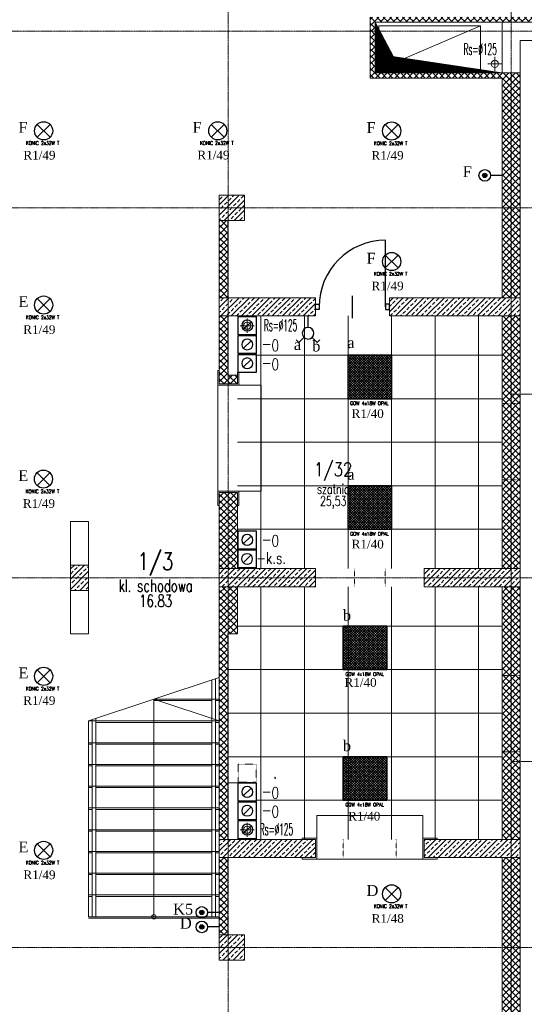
# Model space of a CAD drawing. Header units: centimetres. Extents: x 88729 to 133553, y -16225 to 14174.
# Tile 85 of 231: x 90571 to 91266, y -8408 to -7050. Entities that reach past the tile are written whole.
import ezdxf
from ezdxf.enums import TextEntityAlignment as Align

# ---------------------------------------------------------------- set-up
doc = ezdxf.new("R2010")
doc.units = ezdxf.units.CM
for name, pattern in [('CENTER2', [1.125, 0.75, -0.125, 0.125, -0.125]), ('DASHED2', [9.525, 6.35, -3.175]), ('HIDDEN', [0.375, 0.25, -0.125])]:
    doc.linetypes.add(name, pattern=pattern)
for name, color, linetype in [('A-OS', 252, 'CENTER2'), ('A-rdzenie zelbetowe', 252, 'Continuous'), ('A-SCIANY', 252, 'Continuous'), ('A-SUFITY', 252, 'Continuous'), ('A-WID', 252, 'Continuous'), ('B-IWE', 252, 'Continuous'), ('B-IWE-KAN', 252, 'Continuous'), ('E_Istn', 170, 'Continuous'), ('E_opisy siły', 5, 'Continuous'), ('E_PODKLAD', 7, 'Continuous'), ('E_siła', 5, 'Continuous'), ('klinkier', 252, 'Continuous'), ('mat', 252, 'Continuous'), ('przebicia', 252, 'Continuous'), ('przebicia w scianach', 252, 'HIDDEN'), ('R-MET-IWE', 252, 'Continuous'), ('R-MET-POM-OPIS', 252, 'Continuous'), ('R-MET-POM-OPIS-NR', 252, 'Continuous'), ('R-MET-POM-OPIS-POM', 252, 'Continuous'), ('RLX_L_9242650+6100', 3, 'Continuous'), ('rz_wentylacja', 252, 'Continuous'), ('S-DRZ-', 252, 'Continuous'), ('S-DRZ-O', 252, 'Continuous'), ('S-DRZ-SKRZYD', 252, 'Continuous'), ('S-DRZ-WEGAR', 252, 'Continuous')]:
    doc.layers.add(name, color=color, linetype=linetype)
for name, color, linetype, lineweight in [('B-IWE-KS', 252, 'Continuous', 20), ('E_Istn_pozostaje', 132, 'Continuous', 25), ('rz_zelbet', 252, 'Continuous', 20)]:
    doc.layers.add(name, color=color, linetype=linetype, lineweight=lineweight)
doc.styles.add('MET_POM', font='simplex.shx')
doc.styles.add('MM_050', font='romans.shx', dxfattribs={"width": 0.8, "height": 16})
doc.styles.add('old', font='BOOKOS.TTF')
doc.styles.get("Standard").update_dxf_attribs({"font": 'txt.shx'})
pattern_1 = [(45, (-34168.379, 15027.049), (-4.4194174, 4.4194174), []), (135, (-34168.379, 15027.049), (-4.4194174, -4.4194174), [])]
pattern_2 = [(45, (-34168.379, 15027.049), (-7.0710678, 7.0710678), []), (45, (-34161.308, 15027.049), (-7.0710678, 7.0710678), [5, -2.5])]

# ---------------------------------------------------------------- blocks, each defined once
blk = doc.blocks.new('RLX_GOW_418_OPAL')
at = {"ltscale": 0.1}
h = blk.add_hatch(dxfattribs=at)
h.set_pattern_fill('ANSI37', color=256, scale=20, style=0)
h.set_pattern_definition([(45, (0, 0), (-1.76777, 1.76777), []), (135, (0, 0), (-1.76777, -1.76777), [])])
h.paths.add_polyline_path([(-30, 30), (-30, -30), (30, -30), (30, 30)])
h.paths.add_polyline_path([(0, 0), (0.6, 0), (0.6, 0.1), (0, 0.1)], flags=24)
for p, q in [((30, 30), (-30, 30)), ((-30, -30), (-30, 30)), ((30, 30), (30, -30)), ((-0.6, 0), (0, 0)), ((0, -0.6), (0, 0.6)), ((0, 0), (0.6, 0)), ((-30, -30), (30, -30))]:
    blk.add_line(p, q, dxfattribs=at)
at = {"ltscale": 0.1, "insert": (-27, -33.7), "char_height": 5, "width": 59.456, "attachment_point": 1, "style": 'MM_050'}
blk.add_mtext('GOW 4x18W OPAL', dxfattribs=at)
at = {"ltscale": 0.1, "flags": 9}
blk.add_attdef('RLXLUM', (0, 0), '', height=0.1, dxfattribs=at)
blk = doc.blocks.new('E_łącznik świecznikowy IP20')
at = {"linetype": 'Continuous', "ltscale": 0.5}
for p, q in [((-16.3, 33.2), (-12.7, 36.7)), ((-5.7, 29.7), (-12.7, 36.7)), ((5.7, 29.7), (12.7, 36.7)), ((16.3, 33.2), (12.7, 36.7)), ((0, 16), (0, 0))]:
    blk.add_line(p, q, dxfattribs=at)
blk.add_circle((0, 24), 8, dxfattribs=at)
at = {"linetype": 'Continuous', "ltscale": 0.5, "style": 'old', "flags": 4}
blk.add_attdef('OBWÓD', (12.2, 34.7), '', height=11.4, dxfattribs=at)
blk = doc.blocks.new('E_łącznik bistabilny IP20')
at = {"linetype": 'Continuous', "ltscale": 0.5}
blk.add_hatch(color=256, dxfattribs=at).paths.add_polyline_path([(-3, 24, 1), (3, 24, 1)])
blk.add_line((0, 0), (0, 16), dxfattribs=at)
for radius in [8, 3]:
    blk.add_circle((0, 24), radius, dxfattribs=at)
at = {"linetype": 'Continuous', "ltscale": 0.5, "style": 'old', "flags": 4}
blk.add_attdef('OBWÓD', (5.9, 29.4), '', height=12, dxfattribs=at)
blk = doc.blocks.new('E_opis siły')
at = {"layer": 'E_siła', "linetype": 'Continuous', "ltscale": 0.5, "style": 'old', "flags": 4}
blk.add_attdef('OBWÓD', (0, 0), '', height=12, dxfattribs=at)
blk = doc.blocks.new('IWE0W')
at = {"layer": 'B-IWE-KAN'}
blk.add_lwpolyline([(0.854, 0.854, -1), (0.146, 0.146), (0.854, 0.854, 1), (0.146, 0.146)], format="xyb", dxfattribs=at)
blk = doc.blocks.new('IWE0W011')
at = {"layer": 'B-IWE'}
blk.add_lwpolyline([(0, 0), (25, 0), (25, 25), (0, 25), (0, 0)], dxfattribs=at)
at = {"xscale": 15, "yscale": 15, "zscale": 15}
blk.add_blockref('IWE0W', (5, 5), dxfattribs=at)
at = {"layer": 'R-MET-IWE', "width": 0.75}
blk.add_attdef('NR', text='', height=9.5, dxfattribs=at).set_placement((12.5, 37), align=Align.MIDDLE)
blk = doc.blocks.new('D90-L-DL')
at = {"layer": 'S-DRZ-'}
blk.add_arc((-45, 0), 90, 270, 0, dxfattribs=at)
at = {"layer": 'S-DRZ-O'}
blk.add_line((0, 15.1), (0, -15.1), dxfattribs=at)
at = {"layer": 'S-DRZ-SKRZYD'}
blk.add_line((-45, 0), (-45, -90), dxfattribs=at)
at = {"layer": 'S-DRZ-WEGAR'}
for points in [[(-50, -3.5), (-45, -3.5), (-45, 3.5), (-50, 3.5)], [(45, 3.5), (50, 3.5), (50, -3.5), (45, -3.5)]]:
    blk.add_lwpolyline(points, close=True, dxfattribs=at)
blk = doc.blocks.new('IWE-KS')
at = {"layer": 'B-IWE-KS'}
for p, q in [((9.7, 0), (-9.7, 0)), ((0, -9.7), (0, 9.7))]:
    blk.add_line(p, q, dxfattribs=at)
blk.add_circle((0, 0), 5, dxfattribs=at)
at = {"layer": 'R-MET-IWE', "oblique": -180, "text_generation_flag": 6, "width": 0.464286}
blk.add_attdef('NR', text='', height=14.1, rotation=180, dxfattribs=at).set_placement((19.9, -0.1), align=Align.MIDDLE)
blk = doc.blocks.new('MPOM0239')
at = {"layer": 'R-MET-POM-OPIS', "style": 'MET_POM', "width": 0.7}
for tag, p in [('POS', (0, -0.225)), ('ARE', (0, -0.49))]:
    blk.add_attdef(tag, text='', height=0.2, dxfattribs=at).set_placement(p, align=Align.CENTER)
at = {"layer": 'R-MET-POM-OPIS', "style": 'MET_POM', "width": 0.7, "flags": 1}
blk.add_attdef('UNI', (0.246, -0.49), '', height=0.2, dxfattribs=at)
at = {"layer": 'R-MET-POM-OPIS-NR', "style": 'MET_POM', "width": 0.8}
blk.add_attdef('NR', text='', height=0.2, dxfattribs=at).set_placement((-0.003, 0.269), align=Align.CENTER)
at = {"layer": 'R-MET-POM-OPIS-POM', "style": 'MET_POM', "width": 0.7}
blk.add_attdef('POM', text='', height=0.2, dxfattribs=at).set_placement((0, 0.022), align=Align.CENTER)
blk = doc.blocks.new('A$Ce817dbbb')
at = {"layer": 'klinkier', "lineweight": 9, "ltscale": 0.1}
h = blk.add_hatch(dxfattribs=at)
h.set_pattern_fill('ANSI37', color=252, scale=50, style=0)
h.set_pattern_definition(pattern_1)
h.paths.add_polyline_path([(-165.9, -17775), (-153.4, -17775), (-153.4, -17589), (-165.9, -17589), (-340.9, -17589), (-340.9, -17531.5), (-347.9, -17531.5), (-347.9, -17596), (-165.9, -17596)])
h.paths.add_polyline_path([(-153.4, -17775), (-140.9, -17775), (-140.9, -17589), (-153.4, -17589)])
h.paths.add_polyline_path([(-140.9, -17775), (-153.4, -17775), (-153.4, -17899), (-140.9, -17899)])
h.paths.add_polyline_path([(-165.9, -17899), (-153.4, -17899), (-153.4, -17775), (-165.9, -17775)])
h.paths.add_polyline_path([(-347.9, -17512), (-347.9, -17531.5), (-340.9, -17531.5), (-340.9, -17519), (-165.9, -17519), (-153.4, -17519), (-153.4, -17512), (-165.9, -17512)])
h = blk.add_hatch(dxfattribs=at)
h.set_pattern_fill('ANSI37', color=252, scale=50, style=0)
h.set_pattern_definition(pattern_1)
h.paths.add_polyline_path([(-153.4, -17512), (-153.4, -17519), (386.6, -17519), (386.6, -17512)])
h.paths.add_polyline_path([(386.6, -17512), (386.6, -17519), (509.1, -17519), (509.1, -17512)])
h = blk.add_hatch(dxfattribs=at)
h.set_pattern_fill('ANSI37', color=252, scale=50, style=0)
h.set_pattern_definition(pattern_1)
h.paths.add_polyline_path([(-543.4, -18207.5), (-555.9, -18207.5), (-555.9, -18272.5), (-543.4, -18272.5)])
h.paths.add_polyline_path([(-530.9, -18207.5), (-543.4, -18207.5), (-543.4, -18272.5), (-530.9, -18272.5)])
h.paths.add_polyline_path([(-555.9, -17899), (-543.9, -17899), (-543.9, -17792.5), (-555.9, -17792.5)])
h = blk.add_hatch(dxfattribs=at)
h.set_pattern_fill('ANSI37', color=252, scale=50, style=0)
h.set_pattern_definition(pattern_1)
h.paths.add_polyline_path([(-530.9, -18005.5), (-543.4, -18005.5), (-543.4, -18017.5), (-530.9, -18017.5)])
h.paths.add_polyline_path([(-543.4, -18005.5), (-543.9, -18005.5), (-543.9, -17924), (-555.9, -17924), (-555.9, -18017.5), (-543.4, -18017.5)])
h = blk.add_hatch(dxfattribs=at)
h.set_pattern_fill('ANSI37', color=252, scale=50, style=0)
h.set_pattern_definition(pattern_1)
h.paths.add_polyline_path([(-153.4, -17924), (-165.9, -17924), (-165.9, -18272.5), (-153.4, -18272.5)])
h.paths.add_polyline_path([(-140.9, -17924), (-153.4, -17924), (-153.4, -18272.5), (-140.9, -18272.5)])
h.paths.add_polyline_path([(-165.9, -18646), (-153.4, -18646), (-153.4, -18297.5), (-165.9, -18297.5)])
h.paths.add_polyline_path([(-140.9, -18297.5), (-153.4, -18297.5), (-153.4, -18646), (-140.9, -18646)])
h = blk.add_hatch(dxfattribs=at)
h.set_pattern_fill('ANSI37', color=252, scale=50, style=0)
h.set_pattern_definition(pattern_1)
h.paths.add_polyline_path([(-543.4, -18167.5), (-555.9, -18167.5), (-555.9, -18207.5), (-543.4, -18207.5)])
h.paths.add_polyline_path([(-543.4, -18207.5), (-530.9, -18207.5), (-530.9, -18167.5), (-543.4, -18167.5)])
h = blk.add_hatch(dxfattribs=at)
h.set_pattern_fill('ANSI37', color=252, scale=50, style=0)
h.set_pattern_definition(pattern_1)
h.paths.add_polyline_path([(-543.9, -18671), (-555.9, -18671), (-555.9, -18762.1), (-543.9, -18762.1)])
h.paths.add_polyline_path([(-555.9, -18777.5), (-543.9, -18777.5), (-543.9, -18762.1), (-555.9, -18762.1)])
h.paths.add_polyline_path([(-543.9, -18646), (-543.9, -18628), (-543.4, -18628), (-543.4, -18621), (-543.9, -18621), (-543.9, -18362.5), (-543.4, -18362.5), (-543.4, -18297.5), (-555.9, -18297.5), (-555.9, -18362.5), (-555.9, -18646)])
h.paths.add_polyline_path([(-543.4, -18362.5), (-530.9, -18362.5), (-530.9, -18297.5), (-543.4, -18297.5)])
h = blk.add_hatch(dxfattribs=at)
h.set_pattern_fill('ANSI37', color=252, scale=50, style=0)
h.set_pattern_definition(pattern_1)
h.paths.add_polyline_path([(-165.9, -18762.1), (-153.4, -18762.1), (-153.4, -18671), (-165.9, -18671)])
h.paths.add_polyline_path([(-140.9, -18671), (-153.4, -18671), (-153.4, -18762.1), (-140.9, -18762.1)])
h.paths.add_polyline_path([(-140.9, -18762.1), (-153.4, -18762.1), (-153.4, -18795), (-140.9, -18795)])
h.paths.add_polyline_path([(-153.4, -18762.1), (-165.9, -18762.1), (-165.9, -18795), (-153.4, -18795)])
h.paths.add_polyline_path([(-153.4, -18795), (-165.9, -18795), (-165.9, -18974), (-347.9, -18974), (-347.9, -19038.5), (-340.9, -19038.5), (-340.9, -18981), (-165.9, -18981), (-153.4, -18981)])
h.paths.add_polyline_path([(-153.4, -18981), (-140.9, -18981), (-140.9, -18795), (-153.4, -18795)])
h.paths.add_polyline_path([(-153.4, -19051), (-340.9, -19051), (-340.9, -19038.5), (-347.9, -19038.5), (-347.9, -19058), (-153.4, -19058)])
h.paths.add_polyline_path([(-140.9, -19051), (-153.4, -19051), (-153.4, -19058), (-140.9, -19058)])
at = {"layer": 'przebicia', "lineweight": 9, "ltscale": 0.1}
h = blk.add_hatch(dxfattribs=at)
h.set_pattern_fill('ANSI31', color=252, style=0)
h.set_pattern_definition([(45, (-34168.37869, 16489.04916), (-0.08838834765, 0.08838834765), [])])
h.paths.add_polyline_path([(-340.9, -17576.5), (-335.9, -17576.5), (-335.9, -17528.4), (-340.9, -17519)])
h.paths.add_polyline_path([(-335.9, -17576.5), (-249.4, -17576.5), (-315.7, -17566.6), (-335.9, -17528.4)])
h.paths.add_polyline_path([(-340.9, -17589), (-165.9, -17589), (-199.3, -17584), (-335.9, -17584), (-335.9, -17576.5), (-340.9, -17576.5)])
h.paths.add_polyline_path([(-335.9, -17584), (-199.3, -17584), (-249.4, -17576.5), (-335.9, -17576.5)], flags=17)
at = {"layer": 'rz_zelbet', "lineweight": 9, "ltscale": 0.1}
h = blk.add_hatch(dxfattribs=at)
h.set_pattern_fill('ANSI33', color=252, scale=40, style=0)
h.set_pattern_definition(pattern_2)
h.paths.add_polyline_path([(-555.9, -17757.5), (-520.9, -17757.5), (-520.9, -17792.5), (-555.9, -17792.5)])
h = blk.add_hatch(dxfattribs=at)
h.set_pattern_fill('ANSI33', color=252, scale=40, style=0)
h.set_pattern_definition(pattern_2)
h.paths.add_polyline_path([(-555.9, -17899), (-423.4, -17899), (-423.4, -17924), (-555.9, -17924)])
h.paths.add_polyline_path([(-321.4, -17899), (-140.9, -17899), (-140.9, -17924), (-321.4, -17924)])
h = blk.add_hatch(dxfattribs=at)
h.set_pattern_fill('ANSI33', color=252, scale=40, style=0)
h.set_pattern_definition(pattern_2)
h.paths.add_polyline_path([(-760.9, -18267.5), (-735.9, -18267.5), (-735.9, -18302.5), (-760.9, -18302.5)])
h = blk.add_hatch(dxfattribs=at)
h.set_pattern_fill('ANSI33', color=252, scale=40, style=0)
h.set_pattern_definition(pattern_2)
h.paths.add_polyline_path([(-555.9, -18272.5), (-423.4, -18272.5), (-423.4, -18297.5), (-555.9, -18297.5)])
h.paths.add_polyline_path([(-273.4, -18272.5), (-140.9, -18272.5), (-140.9, -18297.5), (-273.4, -18297.5)])
h = blk.add_hatch(dxfattribs=at)
h.set_pattern_fill('ANSI33', color=252, scale=40, style=0)
h.set_pattern_definition(pattern_2)
h.paths.add_polyline_path([(-555.9, -18646), (-423.4, -18646), (-423.4, -18671), (-555.9, -18671)])
h.paths.add_polyline_path([(-273.4, -18646), (-140.9, -18646), (-140.9, -18671), (-273.4, -18671)])
h = blk.add_hatch(dxfattribs=at)
h.set_pattern_fill('ANSI33', color=252, scale=40, style=0)
h.set_pattern_definition(pattern_2)
h.paths.add_polyline_path([(-555.9, -18812.5), (-520.9, -18812.5), (-520.9, -18777.5), (-555.9, -18777.5)])
at = {"layer": 'A-OS', "color": 252, "lineweight": 9, "ltscale": 2}
for p, q in [((-543.4, -20253.8), (-543.4, -16367.8)), ((-153.4, -20254.1), (-153.4, -16367.8)), ((-2608.2, -17531.5), (3323.9, -17531.5)), ((-2608.2, -17775), (3323.9, -17775)), ((-153.4, -18032.1), (3323.9, -18032.1)), ((-2608.2, -18285), (-79.3, -18285)), ((-153.4, -18538.5), (3323.9, -18538.5)), ((-2608.2, -18795), (3323.9, -18795))]:
    blk.add_line(p, q, dxfattribs=at)
at = {"layer": 'A-rdzenie zelbetowe', "color": 252, "lineweight": 9, "ltscale": 0.1}
for points in [[(-555.9, -17757.5), (-520.9, -17757.5), (-520.9, -17792.5), (-555.9, -17792.5)], [(-555.9, -17899), (-423.4, -17899), (-423.4, -17924), (-555.9, -17924)], [(-321.4, -17899), (-140.9, -17899), (-140.9, -17924), (-321.4, -17924)], [(-760.9, -18267.5), (-735.9, -18267.5), (-735.9, -18302.5), (-760.9, -18302.5)], [(-555.9, -18272.5), (-423.4, -18272.5), (-423.4, -18297.5), (-555.9, -18297.5)], [(-273.4, -18272.5), (-140.9, -18272.5), (-140.9, -18297.5), (-273.4, -18297.5)], [(-555.9, -18646), (-423.4, -18646), (-423.4, -18671), (-555.9, -18671)], [(-273.4, -18646), (-140.9, -18646), (-140.9, -18671), (-273.4, -18671)], [(-555.9, -18812.5), (-520.9, -18812.5), (-520.9, -18777.5), (-555.9, -18777.5)]]:
    blk.add_lwpolyline(points, close=True, dxfattribs=at)
at = {"layer": 'A-SCIANY', "color": 252, "lineweight": 9, "ltscale": 3}
for p, q in [((-347.9, -17596), (-347.9, -17512)), ((-340.9, -17589), (-340.9, -17519)), ((-340.9, -17519), (-165.9, -17519)), ((-165.9, -17589), (-165.9, -17519)), ((-165.9, -17596), (-347.9, -17596)), ((-165.9, -17589), (-340.9, -17589)), ((-165.9, -17899), (-165.9, -17596)), ((-423.4, -17899), (-543.9, -17899)), ((-165.9, -17899), (-321.4, -17899)), ((-321.4, -17899), (-321.4, -17924)), ((-165.9, -17924), (-321.4, -17924)), ((-165.9, -18272.5), (-165.9, -17924)), ((-530.9, -18017.5), (-555.9, -18017.5)), ((-555.9, -18167.5), (-530.9, -18167.5)), ((-165.9, -18272.5), (-273.4, -18272.5)), ((-423.4, -18297.5), (-530.9, -18297.5)), ((-165.9, -18297.5), (-273.4, -18297.5)), ((-165.9, -18646), (-165.9, -18297.5)), ((-530.9, -18362.5), (-543.9, -18362.5)), ((-735.9, -18482.5), (-555.9, -18422.5)), ((-423.4, -18646), (-502.9, -18646)), ((-165.9, -18646), (-273.4, -18646)), ((-423.4, -18671), (-543.9, -18671)), ((-165.9, -18671), (-273.4, -18671)), ((-165.9, -18974), (-165.9, -18671))]:
    blk.add_line(p, q, dxfattribs=at)
at = {"layer": 'A-SCIANY', "color": 252, "lineweight": 9, "ltscale": 0.1}
for p, q in [((-555.9, -17792.5), (-555.9, -17757.5)), ((-555.9, -17757.5), (-520.9, -17757.5)), ((-520.9, -17757.5), (-520.9, -17792.5)), ((-555.9, -18017.5), (-555.9, -17787.5)), ((-555.9, -17792.5), (-555.9, -17792.5)), ((-520.9, -17792.5), (-543.9, -17792.5)), ((-543.9, -17792.5), (-543.9, -17899)), ((-555.9, -17949), (-555.9, -17899)), ((-321.4, -17924), (-321.4, -17899)), ((-555.9, -18295), (-555.9, -18275)), ((-273.4, -18297.5), (-273.4, -18272.5)), ((-555.9, -18362.5), (-555.9, -18782.5)), ((-423.4, -18646), (-423.4, -18671)), ((-273.4, -18646), (-273.4, -18671)), ((-543.9, -18671), (-543.9, -18777.5))]:
    blk.add_line(p, q, dxfattribs=at)
at = {"layer": 'A-SCIANY', "color": 252, "lineweight": 9, "ltscale": 3}
for points in [[(-530.9, -18017.5), (-530.9, -18002), (-504.9, -18002), (-504.9, -17924), (-423.4, -17924), (-423.4, -17899)], [(-555.9, -18362.5), (-555.9, -18167.5)], [(-530.9, -18167.5), (-530.9, -18220.5), (-504.9, -18220.5), (-504.9, -18272.5), (-423.4, -18272.5), (-423.4, -18297.5)], [(-530.9, -18362.5), (-530.9, -18297.5)]]:
    blk.add_lwpolyline(points, dxfattribs=at)
blk.add_lwpolyline([(-735.9, -18207.5), (-760.9, -18207.5), (-760.9, -18362.5), (-735.9, -18362.5)], close=True, dxfattribs=at)
at = {"layer": 'A-SCIANY', "color": 252, "lineweight": 9, "ltscale": 0.1}
for points in [[(-504.9, -18646), (-504.9, -18568), (-543.9, -18568), (-543.9, -18362.5)], [(-555.9, -18777.5), (-555.9, -18777.5), (-555.9, -18812.5), (-520.9, -18812.5), (-520.9, -18777.5), (-543.9, -18777.5)]]:
    blk.add_lwpolyline(points, dxfattribs=at)
at = {"layer": 'A-SUFITY', "lineweight": 0, "ltscale": 0.1}
for p, q in [((-498.4, -17924), (-498.4, -18272.5)), ((-438.4, -17924), (-438.4, -18272.5)), ((-378.4, -17924), (-378.4, -18272.5)), ((-318.4, -17924), (-318.4, -18272.5)), ((-258.4, -17924), (-258.4, -18272.5)), ((-198.4, -17924), (-198.4, -18272.5)), ((-165.9, -17978.3), (-504.9, -17978.3)), ((-165.9, -18038.3), (-530.9, -18038.3)), ((-165.9, -18098.3), (-530.9, -18098.3)), ((-165.9, -18158.3), (-530.9, -18158.3)), ((-165.9, -18218.3), (-530.9, -18218.3)), ((-498.4, -18646), (-498.4, -18297.5)), ((-438.4, -18646), (-438.4, -18297.5)), ((-378.4, -18646), (-378.4, -18297.5)), ((-318.4, -18646), (-318.4, -18297.5)), ((-258.4, -18646), (-258.4, -18297.5)), ((-198.4, -18646), (-198.4, -18297.5)), ((-165.9, -18351.8), (-530.9, -18351.8)), ((-165.9, -18411.8), (-543.9, -18411.8)), ((-165.9, -18471.8), (-543.9, -18471.8)), ((-165.9, -18531.8), (-543.9, -18531.8)), ((-165.9, -18591.8), (-504.9, -18591.8))]:
    blk.add_line(p, q, dxfattribs=at)
at = {"layer": 'A-WID', "color": 252, "lineweight": 9}
for p, q in [((-335.9, -17584), (-195.9, -17524)), ((-557.9, -18019.5), (-557.9, -18165.5)), ((-528.9, -18019.5), (-497.9, -18019.5)), ((-497.9, -18019.5), (-497.9, -18165.5)), ((-528.9, -18165.5), (-497.9, -18165.5)), ((-560.9, -18424.2), (-560.9, -18752.5)), ((-555.9, -18752.5), (-555.9, -18422.5)), ((-565.9, -18425.9), (-565.9, -18752.5)), ((-645.9, -18452.5), (-555.9, -18482.5)), ((-565.9, -18454.5), (-645.9, -18454.5)), ((-555.9, -18454.5), (-560.9, -18454.5)), ((-735.9, -18752.5), (-735.9, -18482.5)), ((-730.9, -18482.5), (-735.9, -18482.5)), ((-730.9, -18752.5), (-730.9, -18480.9)), ((-725.9, -18752.5), (-725.9, -18479.2)), ((-565.9, -18484.5), (-725.9, -18484.5)), ((-555.9, -18484.5), (-560.9, -18484.5)), ((-730.9, -18514.5), (-735.9, -18514.5)), ((-565.9, -18514.5), (-725.9, -18514.5)), ((-555.9, -18514.5), (-560.9, -18514.5)), ((-730.9, -18544.5), (-735.9, -18544.5)), ((-565.9, -18544.5), (-725.9, -18544.5)), ((-555.9, -18544.5), (-560.9, -18544.5)), ((-730.9, -18574.5), (-735.9, -18574.5)), ((-565.9, -18574.5), (-725.9, -18574.5)), ((-555.9, -18574.5), (-560.9, -18574.5)), ((-730.9, -18604.5), (-735.9, -18604.5)), ((-565.9, -18604.5), (-725.9, -18604.5)), ((-555.9, -18604.5), (-560.9, -18604.5)), ((-421.4, -18613), (-275.4, -18613)), ((-421.4, -18644), (-421.4, -18613)), ((-275.4, -18644), (-275.4, -18613)), ((-730.9, -18634.5), (-735.9, -18634.5)), ((-565.9, -18634.5), (-725.9, -18634.5)), ((-555.9, -18634.5), (-560.9, -18634.5)), ((-730.9, -18664.5), (-735.9, -18664.5)), ((-565.9, -18664.5), (-725.9, -18664.5)), ((-555.9, -18664.5), (-560.9, -18664.5)), ((-421.4, -18673), (-271.4, -18673)), ((-730.9, -18694.5), (-735.9, -18694.5)), ((-565.9, -18694.5), (-725.9, -18694.5)), ((-555.9, -18694.5), (-560.9, -18694.5)), ((-730.9, -18724.5), (-735.9, -18724.5)), ((-565.9, -18724.5), (-725.9, -18724.5)), ((-555.9, -18724.5), (-560.9, -18724.5)), ((-555.9, -18754.5), (-735.9, -18754.5))]:
    blk.add_line(p, q, dxfattribs=at)
at = {"layer": 'A-WID', "color": 252, "linetype": 'DASHED2', "lineweight": 9, "ltscale": 0.08}
for p, q in [((-555.9, -18452.5), (-645.9, -18452.5)), ((-555.9, -18482.5), (-735.9, -18482.5)), ((-555.9, -18512.5), (-735.9, -18512.5)), ((-555.9, -18542.5), (-735.9, -18542.5)), ((-555.9, -18572.5), (-735.9, -18572.5)), ((-555.9, -18602.5), (-735.9, -18602.5)), ((-555.9, -18632.5), (-735.9, -18632.5)), ((-555.9, -18662.5), (-735.9, -18662.5)), ((-555.9, -18692.5), (-735.9, -18692.5)), ((-555.9, -18722.5), (-735.9, -18722.5)), ((-555.9, -18752.5), (-735.9, -18752.5))]:
    blk.add_line(p, q, dxfattribs=at)
at = {"layer": 'A-WID', "color": 252, "lineweight": 9}
blk.add_lwpolyline([(-195.9, -17584), (-335.9, -17584), (-335.9, -17524), (-195.9, -17524)], close=True, dxfattribs=at)
for points in [[(-528.9, -18002), (-528.9, -18019.5), (-557.9, -18019.5), (-557.9, -17999.5), (-555.9, -17999.5)], [(-530.9, -18185.5), (-528.9, -18185.5), (-528.9, -18165.5), (-557.9, -18165.5), (-557.9, -18185.5), (-555.9, -18185.5)], [(-645.9, -18752.5), (-645.9, -18452.5)], [(-441.4, -18646), (-441.4, -18644), (-421.4, -18644), (-421.4, -18673), (-441.4, -18673), (-441.4, -18671)], [(-255.4, -18646), (-255.4, -18644), (-275.4, -18644), (-275.4, -18673), (-255.4, -18673), (-255.4, -18671)]]:
    blk.add_lwpolyline(points, dxfattribs=at)
blk.add_circle((-645.9, -18752.5), 3, dxfattribs=at)
at = {"layer": 'mat', "color": 252, "lineweight": 9}
for p, q in [((-165.9, -17519), (509.1, -17519)), ((-140.9, -17544), (509.1, -17544)), ((-140.9, -19011), (-140.9, -17544))]:
    blk.add_line(p, q, dxfattribs=at)
at = {"layer": 'mat', "color": 252, "lineweight": 9, "ltscale": 0.1}
for p, q in [((-165.9, -17589), (-140.9, -17589)), ((-543.9, -17924), (-543.9, -18005.5)), ((-530.9, -18005.5), (-543.9, -18005.5)), ((-530.9, -18220.5), (-530.9, -18272.5)), ((-543.9, -18568), (-543.9, -18646))]:
    blk.add_line(p, q, dxfattribs=at)
at = {"layer": 'przebicia', "color": 252, "lineweight": 9, "ltscale": 0.1}
blk.add_lwpolyline([(-340.9, -17519), (-315.7, -17566.6), (-165.9, -17589)], dxfattribs=at)
at = {"layer": 'przebicia w scianach', "color": 252, "lineweight": 9, "ltscale": 0.5}
for p, q in [((-165.9, -18045), (-140.9, -18045)), ((-165.9, -18150), (-140.9, -18150)), ((-369.4, -18297.5), (-369.4, -18272.5)), ((-327.4, -18297.5), (-327.4, -18272.5)), ((-165.9, -18420), (-140.9, -18420)), ((-165.9, -18525), (-140.9, -18525)), ((-384.9, -18671), (-384.9, -18646)), ((-311.9, -18671), (-311.9, -18646))]:
    blk.add_line(p, q, dxfattribs=at)
at = {"layer": 'rz_wentylacja', "color": 252, "linetype": 'DASHED2', "lineweight": 9, "ltscale": 0.02}
blk.add_lwpolyline([(-529.9, -18542), (-504.9, -18542), (-504.9, -18567), (-529.9, -18567)], close=True, dxfattribs=at)
at = {"layer": 'A-SCIANY', "color": 252, "lineweight": 9, "extrusion": (0, 0, -1), "xscale": -1.020000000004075, "yscale": 1.019999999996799, "zscale": -1.019999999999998, "rotation": 179.9999999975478}
blk.add_blockref('D90-L-DL', (372.4, -17911.5), dxfattribs=at)
at = {"layer": 'R-MET-IWE', "color": 252, "lineweight": 9}
ref = blk.add_blockref('IWE-KS', (-176, -17576.5), dxfattribs=dict(at, zscale=1.25))
ref.add_attrib('NR', 'Rs=%%c125', dxfattribs={"height": 16, "rotation": 180, "text_generation_flag": 6, "width": 0.464286}).set_placement((-196.2, -17556.2), align=Align.MIDDLE)
ref = blk.add_blockref('IWE-KS', (-517.4, -17937.5), dxfattribs=dict(at, zscale=1.25))
ref.add_attrib('NR', 'Rs=%%c125', dxfattribs={"height": 16, "rotation": 180, "text_generation_flag": 6, "width": 0.464286}).set_placement((-471.3, -17936.9), align=Align.MIDDLE)
ref = blk.add_blockref('IWE-KS', (-517.4, -18632.5), dxfattribs=dict(at, zscale=1.25))
ref.add_attrib('NR', 'Rs=%%c125', dxfattribs={"height": 16, "rotation": 180, "text_generation_flag": 6, "width": 0.464286}).set_placement((-477, -18631.9), align=Align.MIDDLE)
at = {"layer": 'R-MET-POM-OPIS', "color": 252, "lineweight": 9}
ref = blk.add_blockref('MPOM0239', (-398.7, -18170.9), dxfattribs=dict(at, xscale=67.20000000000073, yscale=67.20000000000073, zscale=67.20000000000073))
ref.add_attrib('NR', '1/32', dxfattribs={"layer": 'R-MET-POM-OPIS-NR', "height": 18.82, "style": 'MET_POM', "width": 0.8}).set_placement((-398.9, -18145.1), align=Align.CENTER)
ref.add_attrib('ARE', '25,53', dxfattribs={"height": 13.44, "style": 'MET_POM', "width": 0.7}).set_placement((-398.7, -18186), align=Align.CENTER)
ref.add_attrib('POM', 'szatnia', dxfattribs={"layer": 'R-MET-POM-OPIS-POM', "height": 13.44, "style": 'MET_POM', "width": 0.7}).set_placement((-398.7, -18169.4), align=Align.CENTER)
ref = blk.add_blockref('MPOM0239', (-643.5, -18306.4), dxfattribs=dict(at, xscale=84, yscale=84, zscale=84))
ref.add_attrib('NR', '1/3', dxfattribs={"layer": 'R-MET-POM-OPIS-NR', "height": 23.52, "style": 'MET_POM', "width": 0.8}).set_placement((-643.8, -18274.2), align=Align.CENTER)
ref.add_attrib('ARE', '16.83', dxfattribs={"height": 16.8, "style": 'MET_POM', "width": 0.7}).set_placement((-643.5, -18325.3), align=Align.CENTER)
ref.add_attrib('POM', 'kl. schodowa', dxfattribs={"layer": 'R-MET-POM-OPIS-POM', "height": 16.8, "style": 'MET_POM', "width": 0.7}).set_placement((-643.5, -18304.5), align=Align.CENTER)
at = {"layer": 'rz_wentylacja', "color": 252, "lineweight": 9, "xscale": -1, "rotation": 270}
for p in [(-529.9, -17950), (-529.9, -18645)]:
    blk.add_blockref('IWE0W011', p, dxfattribs=at)
at = {"layer": 'rz_wentylacja', "color": 252, "lineweight": 9}
ref = blk.add_blockref('IWE0W011', (-529.9, -17976), dxfattribs=dict(at, xscale=-1, rotation=270))
ref.add_attrib('NR', '0-', (-473.5, -17956.7), dxfattribs={"layer": 'R-MET-IWE', "height": 16, "rotation": 180, "width": 0.75})
ref = blk.add_blockref('IWE0W011', (-529.9, -18002), dxfattribs=dict(at, xscale=-1, rotation=270))
ref.add_attrib('NR', '0-', (-473.5, -17982.7), dxfattribs={"layer": 'R-MET-IWE', "height": 16, "rotation": 180, "width": 0.75})
ref = blk.add_blockref('IWE0W011', (-529.9, -18245.5), dxfattribs=dict(at, xscale=-1, rotation=270))
ref.add_attrib('NR', '0-', (-473.5, -18226.2), dxfattribs={"layer": 'R-MET-IWE', "height": 16, "rotation": 180, "width": 0.75})
ref = blk.add_blockref('IWE0W011', (-504.9, -18246.5), dxfattribs=dict(at, xscale=-1, rotation=90))
ref.add_attrib('NR', '-k.s.', (-504.9, -18265.9), dxfattribs={"layer": 'R-MET-IWE', "height": 16, "width": 0.75})
ref = blk.add_blockref('IWE0W011', (-529.9, -18593), dxfattribs=dict(at, xscale=-1, rotation=270))
ref.add_attrib('NR', '0-', (-473.5, -18573.7), dxfattribs={"layer": 'R-MET-IWE', "height": 16, "rotation": 180, "width": 0.75})
ref = blk.add_blockref('IWE0W011', (-529.9, -18619), dxfattribs=dict(at, xscale=-1, rotation=270))
ref.add_attrib('NR', '0-', (-473.5, -18599.7), dxfattribs={"layer": 'R-MET-IWE', "height": 16, "rotation": 180, "width": 0.75})
at = {"layer": 'R-MET-IWE', "color": 252, "lineweight": 9, "width": 0.75}
for tag, rotation, p in [('0-', 90, (-1139, -4143.6)), ('0-', 90, (-1113, -4143.6)), ('0-', 90, (-1087, -4143.6)), ('2-', 90, (-796, -4143.6)), ('2-', 90, (-505, -4143.6)), ('0-', 90, (-480, -4143.6)), ('0-', 90, (-456, -4143.6)), ('2-', 90, (-166, -4143.6)), ('2-', 90, (-625.7, -4833.6)), ('2-', 90, (-599.7, -4833.6)), ('2-', 90, (-573.7, -4833.6)), ('0-', 180, (-2169.6, -4848.5)), ('0-', 180, (-2169.6, -4873.5)), ('0-', 180, (-2169.6, -4899.5)), ('-2', 90, (-1661.5, -4961.6)), ('-2', 90, (-1636.5, -4961.6)), ('0-', 270, (-1489.8, -4968.1)), ('0-', 270, (-1464.8, -4968.1)), ('0-', 270, (-1439.8, -4968.1)), ('0-', 270, (-1364.8, -4968.1)), ('0-', 270, (-1339.8, -4968.1)), ('0-', 270, (-1314.8, -4968.1)), ('0-', 270, (328.2, -4968.1)), ('0-', 270, (354.2, -4968.1)), ('0-', 270, (1256.2, -4968.1)), ('0-', 270, (1282.2, -4968.1)), ('0-', 90, (-513, -5496.6)), ('0-', 90, (-487, -5496.6)), ('K.S.-', 90, (-487, -5766.1)), ('0-', 90, (-513, -5766.1)), ('1-', 90, (-539, -6114.6)), ('0-', 90, (-513, -6114.6)), ('0-', 90, (-487, -6114.6)), ('0-', 90, (302, -6545.6)), ('0-', 90, (328, -6545.6)), ('0-', 90, (354, -6545.6)), ('0-', 90, (416.1, -6545.6)), ('0-', 90, (1256, -6545.6)), ('0-', 90, (1282, -6545.6)), ('1-', 90, (2383, -6845.6)), ('1-', 90, (2409, -6845.6)), ('1-', 90, (2435, -6845.6)), ('1-', 90, (2828, -6845.6)), ('1-', 90, (2854, -6845.6)), ('1-', 90, (2880, -6845.6)), ('<-2', 90, (-910.6, -10482.4)), ('2->', 90, (-718.1, -10854.4)), ('2->', 90, (-692.1, -10854.4)), ('2->', 90, (-744.1, -10870.8)), ('-0', 90, (-186.1, -12450.1)), ('1-', 90, (2264.5, -12866.4)), ('1-', 90, (2290.5, -12866.4)), ('1-', 90, (2316.5, -12866.4)), ('1-', 90, (2709.5, -12866.4)), ('1-', 90, (2735.5, -12866.4)), ('1-', 90, (2761.5, -12866.4)), ('<-KL', 90, (-700, -16780.9)), ('-0', 90, (-179.9, -18957.5)), ('0->', 90, (-1257.5, -23179)), ('0->', 90, (-1231.5, -23179)), ('0->', 90, (-1205.5, -23179)), ('0->', 90, (-600.5, -23179)), ('0->', 90, (-574.5, -23179)), ('0->', 90, (-1692.5, -24074)), ('0->', 90, (-1666.5, -24074)), ('0->', 90, (-1640.5, -24074)), ('0->', 90, (-1486.5, -24074)), ('0->', 90, (-1460.5, -24074)), ('0->', 90, (-1434.5, -24074)), ('<-0', 90, (-499.8, -24383.6)), ('<-0', 90, (-298.1, -24383.6)), ('<-0', 180, (-587.1, -25088.9)), ('<-0', 270, (-496.6, -25202.7)), ('<-0', 180, (-1353.3, -25419.4)), ('<-0', 180, (-1187.3, -25444.1)), ('<-0', 90, (-179.6, -25454.2)), ('<-0', 90, (-69.6, -26375.4)), ('<-0', 90, (-43.6, -26375.4))]:
    blk.add_attdef(tag, text='', height=17, rotation=rotation, dxfattribs=at).set_placement(p, align=Align.MIDDLE)
for tag, p in [('2-', (1424.8, -4179.2)), ('2-', (1424.8, -4205.2)), ('K.S.-', (-76.9, -4264.2)), ('KL-', (-613.1, -4292.2)), ('1-', (-613.1, -4312.2)), ('1-', (-613.1, -4332.2)), ('0-', (-70.2, -4341.2)), ('0-', (469.8, -4341.2)), ('K.S.-', (1414.1, -4333.7)), ('1-', (-613.1, -4352.2)), ('0-', (-70.2, -4367.2)), ('1-', (469.8, -4367.2)), ('0-', (1099.8, -4368.2)), ('0-', (1424.8, -4361.2)), ('1-', (-70.2, -4393.2)), ('1-', (469.8, -4393.2)), ('1-', (1099.8, -4394.2)), ('2-', (1424.8, -4387.2)), ('2-', (-70.2, -4419.2)), ('2-', (1099.8, -4420.2)), ('2-', (1424.8, -4413.2)), ('K.S.-', (-76.9, -4445.2)), ('2-', (469.8, -4444.2)), ('2-', (1099.8, -4446.2)), ('2-', (469.8, -4470.2)), ('2-', (-825.2, -4496.2)), ('2-', (-825.2, -4522.2)), ('2-', (-70.2, -4574.2)), ('2-', (-70.2, -4600.2)), ('K.S.-', (1089.1, -4600.7)), ('2-', (1099.8, -4653.2)), ('2-', (-70.2, -4669.2)), ('2-', (1099.8, -4679.2)), ('-1', (1806.8, -4690.8)), ('1-', (-70.2, -4695.2)), ('2-', (1099.8, -4705.2)), ('K.S.-', (-73.2, -4721.2)), ('-1', (1806.8, -4716.3)), ('FR-', (-70.2, -4747.2)), ('-1', (1806.8, -4743.1)), ('0-', (-1066.2, -6382.7)), ('0-', (-1066.2, -6408.7)), ('2-', (1729.8, -6586.2)), ('2-', (1729.8, -6612.2)), ('2-', (1729.8, -6638.2)), ('2-', (1729.8, -6664.2)), ('K.S.-', (469.8, -6788.2)), ('1-', (-962.2, -6915.2)), ('1-', (-460.2, -6923.2)), ('1-', (469.8, -6923.2)), ('2-', (1729.8, -6923.2)), ('1-', (-460.2, -6949.2)), ('1-', (469.8, -6949.2)), ('2-', (1729.8, -6949.2)), ('K.S.-', (2901.8, -6960.2)), ('2-', (1729.8, -6975.2)), ('2-', (1729.8, -7001.2)), ('2-', (-460.2, -7026.2)), ('0-', (469.8, -7026.2)), ('2-', (-460.2, -7052.2)), ('0-', (469.8, -7052.2)), ('2-', (-460.2, -7078.2)), ('2-', (469.8, -7078.2)), ('1-', (2901.8, -7088.2)), ('2-', (469.8, -7104.2)), ('1-', (2901.8, -7114.2)), ('0-', (1729.8, -7131.2)), ('2-', (-460.2, -7141.2)), ('0-', (1729.8, -7157.2)), ('2-', (-460.2, -7167.2)), ('0-', (-460.2, -7193.2)), ('2-', (469.8, -7181.2)), ('2-', (1729.8, -7183.2)), ('K.S.-', (-470.9, -7217.7)), ('2-', (469.8, -7207.2)), ('2-', (1729.8, -7209.2)), ('2-', (469.8, -7233.2)), ('1-', (-460.2, -7245.2)), ('2-', (1729.8, -7235.2)), ('2-', (469.8, -7259.2)), ('2-', (1729.8, -7261.2)), ('2-', (1729.8, -7287.2)), ('2-', (-460.2, -7297.2)), ('2->', (-943.7, -10543)), ('-1', (1688.3, -10711.5)), ('-1', (1688.3, -10737.5)), ('-1', (1688.3, -10763.5)), ('<-2', (1685.6, -12605.4)), ('2->', (1611.3, -12636.5)), ('2->', (1611.3, -12659)), ('2->', (1590.8, -12685)), ('K.S.-', (2783.3, -12981)), ('2->', (-578.7, -13047)), ('2->', (-578.7, -13073)), ('<-2', (-476.9, -13105.9)), ('1-', (2783.3, -13109)), ('1-', (2783.3, -13135)), ('<-1', (-610.8, -16857.8)), ('<-1', (-610.8, -16877.8)), ('<-1', (1688.3, -17219)), ('<-1', (1688.3, -17245)), ('<-1', (1688.3, -17271)), ('<-1', (-478.9, -18553.4)), ('<-0', (-2288, -23879.6)), ('<-0', (-2288, -23905.6)), ('<-0', (-2288, -23931.6)), ('<-0', (-343.1, -24738.2)), ('<-0', (-478.9, -25059.7))]:
    blk.add_attdef(tag, text='', height=17, dxfattribs=at).set_placement(p, align=Align.MIDDLE)

msp = doc.modelspace()

# ---------------------------------------------------------------- linework, layer by layer
at = {"layer": 'E_Istn', "ltscale": 0.1}
for p, q in [((90595.1, -7212.2, 350), (90612.8, -7194.5, 350)), ((90595.1, -7194.5, 350), (90612.8, -7212.2, 350)), ((90835.1, -7212.2, 350), (90852.8, -7194.5, 350)), ((90835.1, -7194.5, 350), (90852.8, -7212.2, 350)), ((91074.9, -7212.5, 350), (91092.6, -7194.8, 350)), ((91074.9, -7194.8, 350), (91092.6, -7212.5, 350)), ((90603.7, -7203.4, 350), (90604, -7203.4, 350)), ((90604, -7203.6, 350), (90604, -7203.1, 350)), ((90604, -7203.4, 350), (90604.2, -7203.4, 350)), ((90843.7, -7203.4, 350), (90844, -7203.4, 350)), ((90844, -7203.6, 350), (90844, -7203.1, 350)), ((90844, -7203.4, 350), (90844.2, -7203.4, 350)), ((91083.5, -7203.6, 350), (91083.7, -7203.6, 350)), ((91083.7, -7203.9, 350), (91083.7, -7203.4, 350)), ((91083.7, -7203.6, 350), (91084, -7203.6, 350)), ((91074.9, -7392.5, 350), (91092.6, -7374.8, 350)), ((91074.9, -7374.8, 350), (91092.6, -7392.5, 350)), ((91083.5, -7383.6, 350), (91083.7, -7383.6, 350)), ((91083.7, -7383.9, 350), (91083.7, -7383.4, 350)), ((91083.7, -7383.6, 350), (91084, -7383.6, 350)), ((90595.1, -7452.5, 350), (90612.8, -7434.8, 350)), ((90595.1, -7434.8, 350), (90612.8, -7452.5, 350)), ((90603.7, -7443.6, 350), (90604, -7443.6, 350)), ((90604, -7443.9, 350), (90604, -7443.4, 350)), ((90604, -7443.6, 350), (90604.2, -7443.6, 350)), ((90594.9, -7692.5, 350), (90612.6, -7674.8, 350)), ((90594.9, -7674.8, 350), (90612.6, -7692.5, 350)), ((90603.5, -7683.6, 350), (90603.7, -7683.6, 350)), ((90603.7, -7683.9, 350), (90603.7, -7683.4, 350)), ((90603.7, -7683.6, 350), (90604, -7683.6, 350)), ((90595.1, -7964.5, 350), (90612.8, -7946.8, 350)), ((90595.1, -7946.8, 350), (90612.8, -7964.5, 350)), ((90603.7, -7955.6, 350), (90604, -7955.6, 350)), ((90604, -7955.9, 350), (90604, -7955.4, 350)), ((90604, -7955.6, 350), (90604.2, -7955.6, 350)), ((90595.1, -8204.5, 350), (90612.8, -8186.8, 350)), ((90595.1, -8186.8, 350), (90612.8, -8204.5, 350)), ((90603.7, -8195.6, 350), (90604, -8195.6, 350)), ((90604, -8195.9, 350), (90604, -8195.4, 350)), ((90604, -8195.6, 350), (90604.2, -8195.6, 350)), ((91074.9, -8264.5, 350), (91092.6, -8246.8, 350)), ((91074.9, -8246.8, 350), (91092.6, -8264.5, 350)), ((91083.5, -8255.6, 350), (91083.7, -8255.6, 350)), ((91083.7, -8255.9, 350), (91083.7, -8255.4, 350)), ((91083.7, -8255.6, 350), (91084, -8255.6, 350))]:
    msp.add_line(p, q, dxfattribs=at)
for centre in [(90604, -7203.4, 350), (90844, -7203.4, 350), (91083.7, -7203.6, 350), (91083.7, -7383.6, 350), (90604, -7443.6, 350), (90603.7, -7683.6, 350), (90604, -7955.6, 350), (90604, -8195.6, 350), (91083.7, -8255.6, 350)]:
    msp.add_circle(centre, 12.5, dxfattribs=at)

# ---------------------------------------------------------------- block references
at = {"layer": 'E_Istn'}
for p in [(91053.5, -7542.9, 350), (91053.5, -7722.9, 350), (91047, -7916.4, 350), (91047, -8096.4, 350)]:
    msp.add_blockref('RLX_GOW_418_OPAL', p, dxfattribs=at)
at = {"layer": 'E_Istn_pozostaje', "rotation": 90}
for p in [(91236, -7264.8), (90846, -8281.2), (90846, -8301.2)]:
    msp.add_blockref('E_łącznik bistabilny IP20', p, dxfattribs=at)
at = {"layer": 'E_Istn_pozostaje', "xscale": -1, "rotation": 180}
msp.add_blockref('E_łącznik świecznikowy IP20', (90968.5, -7458.6), dxfattribs=at)
at = {"layer": 'E_opisy siły', "linetype": 'Continuous'}
ref = msp.add_blockref('E_opis siły', (90636.5, -7243, -350), dxfattribs=dict(at, xscale=-1))
ref.add_attrib('OBWÓD', 'R1/49', (90576.1, -7243, -350), dxfattribs={"color": 3, "linetype": 'Continuous', "ltscale": 0.5, "height": 12, "style": 'old'})
ref = msp.add_blockref('E_opis siły', (90876.3, -7242.8, -350), dxfattribs=dict(at, xscale=-1))
ref.add_attrib('OBWÓD', 'R1/49', (90815.9, -7242.8, -350), dxfattribs={"color": 3, "linetype": 'Continuous', "ltscale": 0.5, "height": 12, "style": 'old'})
ref = msp.add_blockref('E_opis siły', (91116.3, -7243.3, -350), dxfattribs=dict(at, xscale=-1))
ref.add_attrib('OBWÓD', 'R1/49', (91055.9, -7243.3, -350), dxfattribs={"color": 3, "linetype": 'Continuous', "ltscale": 0.5, "height": 12, "style": 'old'})
ref = msp.add_blockref('E_opis siły', (91116.3, -7423.3, -350), dxfattribs=dict(at, xscale=-1))
ref.add_attrib('OBWÓD', 'R1/49', (91055.9, -7423.3, -350), dxfattribs={"color": 3, "linetype": 'Continuous', "ltscale": 0.5, "height": 12, "style": 'old'})
ref = msp.add_blockref('E_opis siły', (90636.3, -7483.5, -350), dxfattribs=dict(at, xscale=-1))
ref.add_attrib('OBWÓD', 'R1/49', (90575.9, -7483.5, -350), dxfattribs={"color": 3, "linetype": 'Continuous', "ltscale": 0.5, "height": 12, "style": 'old'})
ref = msp.add_blockref('E_opis siły', (91088.9, -7599.3), dxfattribs=dict(at, xscale=-1))
ref.add_attrib('OBWÓD', 'R1/40', (91028.5, -7599.3), dxfattribs={"color": 3, "linetype": 'Continuous', "ltscale": 0.5, "height": 12, "style": 'old'})
ref = msp.add_blockref('E_opis siły', (90635.8, -7723.3, -350), dxfattribs=dict(at, xscale=-1))
ref.add_attrib('OBWÓD', 'R1/49', (90575.4, -7723.3, -350), dxfattribs={"color": 3, "linetype": 'Continuous', "ltscale": 0.5, "height": 12, "style": 'old'})
ref = msp.add_blockref('E_opis siły', (91088.9, -7779.3), dxfattribs=dict(at, xscale=-1))
ref.add_attrib('OBWÓD', 'R1/40', (91028.5, -7779.3), dxfattribs={"color": 3, "linetype": 'Continuous', "ltscale": 0.5, "height": 12, "style": 'old'})
ref = msp.add_blockref('E_opis siły', (91079.1, -7970.1, -250), dxfattribs=dict(at, xscale=-1))
ref.add_attrib('OBWÓD', 'R1/40', (91018.7, -7970.1, -250), dxfattribs={"color": 3, "linetype": 'Continuous', "ltscale": 0.5, "height": 12, "style": 'old'})
ref = msp.add_blockref('E_opis siły', (90636.3, -7995, -350), dxfattribs=dict(at, xscale=-1))
ref.add_attrib('OBWÓD', 'R1/49', (90575.9, -7995, -350), dxfattribs={"color": 3, "linetype": 'Continuous', "ltscale": 0.5, "height": 12, "style": 'old'})
ref = msp.add_blockref('E_opis siły', (91084.2, -8154.5), dxfattribs=dict(at, xscale=-1))
ref.add_attrib('OBWÓD', 'R1/40', (91023.7, -8154.5), dxfattribs={"color": 3, "linetype": 'Continuous', "ltscale": 0.5, "height": 12, "style": 'old'})
ref = msp.add_blockref('E_opis siły', (90636.5, -8235.3, -350), dxfattribs=dict(at, xscale=-1))
ref.add_attrib('OBWÓD', 'R1/49', (90576.1, -8235.3, -350), dxfattribs={"color": 3, "linetype": 'Continuous', "ltscale": 0.5, "height": 12, "style": 'old'})
ref = msp.add_blockref('E_opis siły', (91116.5, -8295.5, -350), dxfattribs=dict(at, xscale=-1))
ref.add_attrib('OBWÓD', 'R1/48', (91056.1, -8295.5, -350), dxfattribs={"color": 3, "linetype": 'Continuous', "ltscale": 0.5, "height": 12, "style": 'old'})
at = {"layer": 'E_PODKLAD'}
ref = msp.add_blockref('A$Ce817dbbb', (91401.9, 10465.4), dxfattribs=at)
ref.add_attrib('<-1', '.', dxfattribs={"layer": 'R-MET-IWE', "color": 252, "lineweight": 9, "height": 17, "width": 0.75}).set_placement((90923, -8088), align=Align.MIDDLE)

# ---------------------------------------------------------------- texts
at = {"layer": 'E_Istn', "style": 'old'}
for s, p in [('F', (90569.1, -7206.1, 350)), ('F', (90809.1, -7206.1, 350)), ('F', (91048.9, -7206.4, 350)), ('F', (91049.1, -7386.6, 350)), ('E', (90569.2, -7446.4, 350)), ('a', (91022.6, -7503, 350)), ('E', (90569, -7686.4, 350)), ('a', (91022.6, -7684.5, 350)), ('b', (91016.4, -7878.8, 350)), ('E', (90569.2, -7958.4, 350)), ('b', (91016.4, -8058.8, 350)), ('E', (90569.2, -8198.4, 350)), ('D', (91049, -8258.4, 350))]:
    msp.add_text(s, height=15, dxfattribs=at).set_placement(p)
at = {"layer": 'E_Istn', "ltscale": 0.1, "char_height": 5, "width": 52.298, "attachment_point": 1, "style": 'MM_050'}
for insert in [(90579.4, -7217.8, 350), (90819.4, -7217.8, 350), (91059.1, -7218.1, 350), (91059.1, -7398.1, 350), (90579.4, -7458.1, 350), (90579.1, -7698.1, 350), (90579.4, -7970.1, 350), (90579.4, -8210.1, 350), (91059.1, -8270.1, 350)]:
    msp.add_mtext('KONIC 2x32W T', dxfattribs=dict(at, insert=insert))
at = {"layer": 'E_Istn_pozostaje', "style": 'old'}
for s, p in [('F', (91181.6, -7267.2)), ('a', (90948.9, -7505.5, -350)), ('b', (90974.1, -7507.6, -350)), ('K5', (90782.4, -8284.1)), ('D', (90791.8, -8303.6))]:
    msp.add_text(s, height=15, dxfattribs=at).set_placement(p)
at = {"layer": 'RLX_L_9242650+6100', "ltscale": 0.1, "flags": 9}
for p in [(90604, -7203.4, 350), (90844, -7203.4, 350), (91083.7, -7203.6, 350), (91083.7, -7383.6, 350), (90604, -7443.6, 350), (90603.7, -7683.6, 350), (90604, -7955.6, 350), (90604, -8195.6, 350), (91083.7, -8255.6, 350)]:
    msp.add_attdef('RLXLUM', p, '', height=0.1, dxfattribs=at)

doc.saveas('drawing.dxf')
